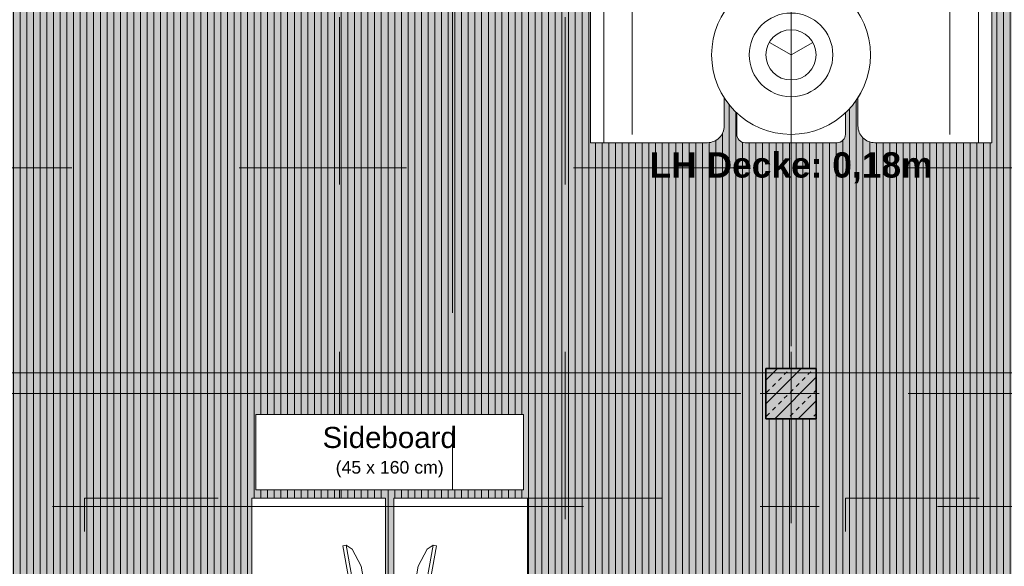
# Model space of a CAD drawing. Header units: metres. Extents: x -111 to 152, y -132 to 99.
# Tile 25 of 256: x -32.96 to -27.07, y -17.23 to -13.96. Entities that reach past the tile are written whole.
import ezdxf

# ---------------------------------------------------------------- set-up
doc = ezdxf.new("R2010")
doc.units = ezdxf.units.M
doc.header["$PDMODE"] = 1
doc.header["$PDSIZE"] = -2
for name, pattern in [('Achsen 01', [5.291531, 3.175, -1.058062, 0.352704, -0.705764]), ('gestrichelt - 01', [2, 1, -1]), ('Raster 01', [2, 1, -1])]:
    doc.linetypes.add(name, pattern=pattern)
doc.layers.get('0').update_dxf_attribs({"lineweight": 25})
for name, color, linetype, lineweight, true_color in [('013_Beton und Stahlbetonarbeiten-000 Sichtbeton-343 Innenstütze', 5, 'Continuous', 5, 0x0000ff), ('031_Metallbauarbeiten-350 Lamellendecke DS', 7, 'Continuous', 35, 0x666666), ('ACTES-Einrichtung Aufsicht.', 7, 'Continuous', 9, 0xa6a6a6), ('AV1-Achsen', 1, 'Achsen 01', 18, 0xff0000), ('AV1-Bewegungsfläche', 7, 'gestrichelt - 01', 9, 0xd9d9d9), ('AV1-Einrichtung', 7, 'Continuous', 9, 0xa6a6a6), ('AV1-Raster', 7, 'Raster 01', 9, 0xa6a6a6)]:
    doc.layers.add(name, color=color, linetype=linetype, lineweight=lineweight, true_color=true_color)
for name, color, linetype, lineweight in [('013_Beton und Stahlbetonarbeiten-340 Innenstützen', 7, 'Continuous', 25), ('028_Parkettarbeiten-350 Stäbchenparkett', 7, 'Continuous', 9), ('_1.35m (3D)', 7, 'Continuous', 9), ('_EG (2D)', 7, 'Continuous', 9), ('_EG - DS (2D)', 7, 'Continuous', 9), ('_GRU (2D)', 7, 'Continuous', 9), ('AV1-Schnitt Achsen', 7, 'Achsen 01', 18), ('Bemaßung-Bemaßung', 7, 'Continuous', 9)]:
    doc.layers.add(name, color=color, linetype=linetype, lineweight=lineweight)
doc.layers.get('0').freeze()
doc.styles.add('Arial', font='arial.ttf')
doc.styles.add('Arial (bold)', font='arialbd.ttf')
doc.dimstyles.new('COE 50', dxfattribs={"dimtxt": 126.090495, "dimasz": 0.001414, "dimexe": 0.001, "dimexo": 0.01, "dimgap": 0.001, "dimtad": 1, "dimdec": 3, "dimtxsty": 'Arial', "dimblk": 'VW_SLASH-3', "dimblk1": 'VW_SLASH-3', "dimblk2": 'VW_SLASH-3', "dimcen": 0, "dimadec": 3, "dimazin": 0, "dimtfac": 0.8, "dimtdec": 3, "dimtix": 1, "dimtmove": 0, "dimatfit": 0, "dimldrblk": 'VW_SLASH-2', "dimfxl": 0.002, "dimfxlon": 1, "dimfrac": 2, "dimtolj": 1, "dimarcsym": 0})

# ---------------------------------------------------------------- blocks, each defined once
blk = doc.blocks.new('Group-2')
at = {"layer": 'AV1-Raster'}
for p, q in [((-32.4, -22.95), (-32.4, 1.35)), ((-31.05, -22.95), (-31.05, 1.35)), ((-29.7, -22.95), (-29.7, 1.35)), ((-28.35, -22.95), (-28.35, 1.35)), ((1.35, -14.85), (-40.5, -14.85)), ((1.35, -16.2), (-40.5, -16.2))]:
    blk.add_line(p, q, dxfattribs=at)
blk = doc.blocks.new('1.35m (3D)')
at = {"layer": 'AV1-Raster', "color": 7}
blk.add_blockref('Group-2', (0, 0), dxfattribs=at)
blk = doc.blocks.new('EG - DS (2D)')
at = {"layer": '031_Metallbauarbeiten-350 Lamellendecke DS', "linetype": 'Continuous', "lineweight": 0, "transparency": 33554508}
h = blk.add_hatch(color=254, dxfattribs=at)
h.paths.add_polyline_path([(-38.935, -5.525), (-38.935, -16.075), (-39.025, -16.075), (-39.025, -21.385), (-23.075, -21.385), (-23.075, -13.625), (-25.575, -13.625), (-25.575, -13.65), (-31.125, -13.65), (-31.125, -5.525)])
h.paths.add_polyline_path([(-28.2, -16.35), (-28.5, -16.35), (-28.5, -16.05), (-28.2, -16.05)])
h.paths.add_polyline_path([(-33.9, -13.65), (-33.9, -13.35), (-33.6, -13.35), (-33.6, -13.65)])
h.paths.add_polyline_path([(-33.6, -8.25), (-33.9, -8.25), (-33.9, -7.95), (-33.6, -7.95)])
h.paths.add_polyline_path([(-33.6, -16.35), (-33.9, -16.35), (-33.9, -16.05), (-33.6, -16.05)])
at = {"layer": '031_Metallbauarbeiten-350 Lamellendecke DS', "linetype": 'Continuous', "lineweight": 9, "transparency": 33554508}
h = blk.add_hatch(dxfattribs=at)
h.set_pattern_fill('Lamellendecke', color=252, style=0, pattern_type=2)
h.set_pattern_definition([(90, (0, 0), (0.04, 0), [])])
h.paths.add_polyline_path([(-38.935, -5.525), (-38.935, -16.075), (-39.025, -16.075), (-39.025, -21.385), (-23.075, -21.385), (-23.075, -13.625), (-25.575, -13.625), (-25.575, -13.65), (-31.125, -13.65), (-31.125, -5.525)])
h.paths.add_polyline_path([(-28.2, -16.35), (-28.5, -16.35), (-28.5, -16.05), (-28.2, -16.05)])
h.paths.add_polyline_path([(-33.9, -13.65), (-33.9, -13.35), (-33.6, -13.35), (-33.6, -13.65)])
h.paths.add_polyline_path([(-33.6, -8.25), (-33.9, -8.25), (-33.9, -7.95), (-33.6, -7.95)])
h.paths.add_polyline_path([(-33.6, -16.35), (-33.9, -16.35), (-33.9, -16.05), (-33.6, -16.05)])
at = {"layer": '031_Metallbauarbeiten-350 Lamellendecke DS', "linetype": 'Continuous', "lineweight": 0, "transparency": 33554508}
blk.add_hatch(color=40, dxfattribs=at).paths.add_polyline_path([(-38.935, -5.525), (-38.935, -16.075), (-39.025, -16.075), (-39.025, -21.385), (-23.075, -21.385), (-23.075, -13.625), (-31.125, -13.625), (-31.125, -5.525)])
at = {"layer": '031_Metallbauarbeiten-350 Lamellendecke DS', "flags": 128}
blk.add_lwpolyline([(-28.2, -16.35), (-28.5, -16.35), (-28.5, -16.05), (-28.2, -16.05)], close=True, dxfattribs=at)
at = {"layer": '031_Metallbauarbeiten-350 Lamellendecke DS', "insert": (-28.35, -14.85), "char_height": 0.151309, "attachment_point": 5, "line_spacing_factor": 0.969122, "style": 'Arial (bold)'}
blk.add_mtext('LH Decke: 0,18m', dxfattribs=at)
blk = doc.blocks.new('Group-92')
at = {"color": 255, "transparency": 33554559}
blk.add_wipeout([(-28.075, -14.7), (-28.625, -14.7), (-28.6348, -14.699), (-28.6441, -14.6962), (-28.6528, -14.6916), (-28.6604, -14.6854), (-28.6666, -14.6778), (-28.6712, -14.6691), (-28.674, -14.6598), (-28.675, -14.65), (-28.675, -13.78), (-28.025, -13.78), (-28.025, -14.65), (-28.026, -14.6598), (-28.0288, -14.6691), (-28.0334, -14.6778), (-28.0396, -14.6854), (-28.0472, -14.6916), (-28.0559, -14.6962), (-28.0652, -14.699)], dxfattribs=at).dxf.layer = 'AV1-Einrichtung'
at = {"layer": 'AV1-Einrichtung', "flags": 128}
blk.add_lwpolyline([(-28.075, -14.7), (-28.625, -14.7, -0.414214), (-28.675, -14.65), (-28.675, -13.78), (-28.025, -13.78), (-28.025, -14.65, -0.414214), (-28.075, -14.7)], format="xyb", close=True, dxfattribs=at)
at = {"color": 255, "transparency": 33554559}
blk.add_wipeout([(-27.15, -13.7), (-27.15, -14.7), (-27.23, -14.7), (-27.23, -13.78), (-29.47, -13.78), (-29.47, -14.7), (-29.55, -14.7), (-29.55, -13.7)], dxfattribs=at).dxf.layer = 'AV1-Einrichtung'
at = {"layer": 'AV1-Einrichtung', "flags": 128}
blk.add_lwpolyline([(-27.15, -13.7), (-27.15, -14.7), (-27.23, -14.7), (-27.23, -13.78), (-29.47, -13.78), (-29.47, -14.7), (-29.55, -14.7), (-29.55, -13.7)], close=True, dxfattribs=at)
at = {"color": 255, "transparency": 33554559}
for points in [[(-28.85, -14.7), (-29.47, -14.7), (-29.47, -13.78), (-28.75, -13.78), (-28.75, -14.6), (-28.7519, -14.6195), (-28.7576, -14.6383), (-28.7669, -14.6556), (-28.7793, -14.6707), (-28.7944, -14.6831), (-28.8117, -14.6924), (-28.8305, -14.6981)], [(-27.23, -14.7), (-27.85, -14.7), (-27.8695, -14.6981), (-27.8883, -14.6924), (-27.9056, -14.6831), (-27.9207, -14.6707), (-27.9331, -14.6556), (-27.9424, -14.6383), (-27.9481, -14.6195), (-27.95, -14.6), (-27.95, -13.78), (-27.23, -13.78)]]:
    blk.add_wipeout(points, dxfattribs=at).dxf.layer = 'AV1-Einrichtung'
at = {"layer": 'AV1-Einrichtung'}
for p, q in [((-29.3, -14.65), (-29.3, -13.83)), ((-27.4, -14.65), (-27.4, -13.83))]:
    blk.add_line(p, q, dxfattribs=at)
at = {"layer": 'AV1-Einrichtung', "flags": 128}
for points in [[(-28.85, -14.7), (-29.47, -14.7), (-29.47, -13.78), (-28.75, -13.78), (-28.75, -14.6, -0.414214), (-28.85, -14.7)], [(-27.23, -14.7), (-27.85, -14.7, -0.414214), (-27.95, -14.6), (-27.95, -13.78), (-27.23, -13.78)]]:
    blk.add_lwpolyline(points, format="xyb", close=True, dxfattribs=at)
at = {"color": 255, "transparency": 33554559}
blk.add_wipeout([(-27.875, -14.175), (-27.8841, -14.2677), (-27.9112, -14.3568), (-27.9551, -14.4389), (-28.0141, -14.5109), (-28.0861, -14.5699), (-28.1682, -14.6138), (-28.2573, -14.6409), (-28.3495, -14.6409), (-28.3495, -14.4202), (-28.3012, -14.4202), (-28.2543, -14.406), (-28.2111, -14.3829), (-28.1732, -14.3518), (-28.1421, -14.3139), (-28.119, -14.2707), (-28.1048, -14.2238), (-28.1, -14.175), (-28.1048, -14.1262), (-28.119, -14.0793), (-28.1421, -14.0361), (-28.1732, -13.9982), (-28.2111, -13.9671), (-28.2543, -13.944), (-28.3012, -13.9298), (-28.3495, -13.9298), (-28.3495, -13.7091), (-28.2573, -13.7091), (-28.1682, -13.7362), (-28.0861, -13.7801), (-28.0141, -13.8391), (-27.9551, -13.9111), (-27.9112, -13.9932), (-27.8841, -14.0823)], dxfattribs=at).dxf.layer = 'AV1-Einrichtung'
blk.add_wipeout([(-28.3495, -13.7091), (-28.3495, -13.9298), (-28.3988, -13.9298), (-28.4457, -13.944), (-28.4889, -13.9671), (-28.5268, -13.9982), (-28.5579, -14.0361), (-28.581, -14.0793), (-28.5952, -14.1262), (-28.6, -14.175), (-28.5952, -14.2238), (-28.581, -14.2707), (-28.5579, -14.3139), (-28.5268, -14.3518), (-28.4889, -14.3829), (-28.4457, -14.406), (-28.3988, -14.4202), (-28.3495, -14.4202), (-28.3495, -14.6409), (-28.4427, -14.6409), (-28.5318, -14.6138), (-28.6139, -14.5699), (-28.6859, -14.5109), (-28.7449, -14.4389), (-28.7888, -14.3568), (-28.8159, -14.2677), (-28.825, -14.175), (-28.8159, -14.0823), (-28.7888, -13.9932), (-28.7449, -13.9111), (-28.6859, -13.8391), (-28.6139, -13.7801), (-28.5318, -13.7362), (-28.4427, -13.7091)], dxfattribs=at).dxf.layer = 'AV1-Einrichtung'
at = {"layer": 'AV1-Einrichtung', "flags": 128}
for points in [[(-27.875, -14.175, -1), (-28.825, -14.175, -1)], [(-28.1, -14.175, -1), (-28.6, -14.175, -1)]]:
    blk.add_lwpolyline(points, format="xyb", close=True, dxfattribs=at)
at = {"color": 255, "transparency": 33554559}
blk.add_wipeout([(-28.1, -14.175), (-28.1048, -14.2238), (-28.119, -14.2707), (-28.1421, -14.3139), (-28.1732, -14.3518), (-28.2111, -14.3829), (-28.2543, -14.406), (-28.3012, -14.4202), (-28.3497, -14.4202), (-28.3497, -14.3221), (-28.3207, -14.3221), (-28.2926, -14.3136), (-28.2667, -14.2997), (-28.2439, -14.2811), (-28.2253, -14.2583), (-28.2114, -14.2324), (-28.2029, -14.2043), (-28.2, -14.175), (-28.2029, -14.1457), (-28.2114, -14.1176), (-28.2253, -14.0917), (-28.2439, -14.0689), (-28.2667, -14.0503), (-28.2926, -14.0364), (-28.3207, -14.0279), (-28.3497, -14.0279), (-28.3497, -13.9298), (-28.3012, -13.9298), (-28.2543, -13.944), (-28.2111, -13.9671), (-28.1732, -13.9982), (-28.1421, -14.0361), (-28.119, -14.0793), (-28.1048, -14.1262)], dxfattribs=at).dxf.layer = 'AV1-Einrichtung'
blk.add_wipeout([(-28.3497, -13.9298), (-28.3497, -14.0279), (-28.3793, -14.0279), (-28.4074, -14.0364), (-28.4333, -14.0503), (-28.4561, -14.0689), (-28.4747, -14.0917), (-28.4886, -14.1176), (-28.4971, -14.1457), (-28.5, -14.175), (-28.4971, -14.2043), (-28.4886, -14.2324), (-28.4747, -14.2583), (-28.4561, -14.2811), (-28.4333, -14.2997), (-28.4074, -14.3136), (-28.3793, -14.3221), (-28.3497, -14.3221), (-28.3497, -14.4202), (-28.3988, -14.4202), (-28.4457, -14.406), (-28.4889, -14.3829), (-28.5268, -14.3518), (-28.5579, -14.3139), (-28.581, -14.2707), (-28.5952, -14.2238), (-28.6, -14.175), (-28.5952, -14.1262), (-28.581, -14.0793), (-28.5579, -14.0361), (-28.5268, -13.9982), (-28.4889, -13.9671), (-28.4457, -13.944), (-28.3988, -13.9298)], dxfattribs=at).dxf.layer = 'AV1-Einrichtung'
at = {"layer": 'AV1-Einrichtung'}
for q in [(-28.4799, -14.1), (-28.2201, -14.1), (-28.35, -14.325)]:
    blk.add_line((-28.35, -14.175), q, dxfattribs=at)
at = {"layer": 'AV1-Einrichtung', "flags": 128}
for points in [[(-28.1, -14.175, -1), (-28.6, -14.175, -1)], [(-28.2, -14.175, -1), (-28.5, -14.175, -1)]]:
    blk.add_lwpolyline(points, format="xyb", close=True, dxfattribs=at)
blk = doc.blocks.new("Bildschrim 27''")
at = {"color": 255, "transparency": 33554559}
blk.add_wipeout([(-0.085, 0.19), (-0.065, 0.19), (-0.065, -0.41), (-0.085, -0.41)], dxfattribs=at).dxf.layer = 'ACTES-Einrichtung Aufsicht.'
at = {"layer": 'ACTES-Einrichtung Aufsicht.', "flags": 128}
blk.add_lwpolyline([(-0.085, 0.19), (-0.065, 0.19), (-0.065, -0.41), (-0.085, -0.41)], close=True, dxfattribs=at)
at = {"color": 255, "transparency": 33554559}
blk.add_wipeout([(0, 0.05), (0, -0.27), (-0.035, -0.38), (-0.065, -0.41), (-0.065, 0.19), (-0.035, 0.16)], dxfattribs=at).dxf.layer = 'ACTES-Einrichtung Aufsicht.'
at = {"layer": 'ACTES-Einrichtung Aufsicht.', "flags": 128}
blk.add_lwpolyline([(0, 0.05), (0, -0.27), (-0.035, -0.38), (-0.065, -0.41), (-0.065, 0.19), (-0.035, 0.16)], close=True, dxfattribs=at)
blk = doc.blocks.new('Group-97')
at = {"layer": 'AV1-Bewegungsfläche', "flags": 128}
for points in [[(-31.575, -18.625), (-31.575, -16.825), (-32.575, -16.825), (-32.575, -18.625)], [(-28.925, -18.625), (-28.925, -16.825), (-29.925, -16.825), (-29.925, -18.625)]]:
    blk.add_lwpolyline(points, close=True, dxfattribs=at)
at = {"color": 255, "transparency": 33554559}
blk.add_wipeout([(-31.55, -16.775), (-31.55, -16.325), (-29.95, -16.325), (-29.95, -16.775)], dxfattribs=at).dxf.layer = 'AV1-Einrichtung'
at = {"layer": 'AV1-Einrichtung', "flags": 128}
blk.add_lwpolyline([(-31.55, -16.775), (-31.55, -16.325), (-29.95, -16.325), (-29.95, -16.775)], close=True, dxfattribs=at)
at = {"color": 255, "transparency": 33554559}
for points in [[(-30.775, -18.625), (-31.575, -18.625), (-31.575, -16.825), (-30.775, -16.825)], [(-29.925, -18.625), (-30.725, -18.625), (-30.725, -16.825), (-29.925, -16.825)]]:
    blk.add_wipeout(points, dxfattribs=at).dxf.layer = 'AV1-Einrichtung'
at = {"layer": 'AV1-Einrichtung', "flags": 128}
for points in [[(-30.775, -18.625), (-31.575, -18.625), (-31.575, -16.825), (-30.775, -16.825)], [(-29.925, -18.625), (-30.725, -18.625), (-30.725, -16.825), (-29.925, -16.825)]]:
    blk.add_lwpolyline(points, close=True, dxfattribs=at)
at = {"layer": 'AV1-Einrichtung', "color": 7, "rotation": 9.999999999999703}
blk.add_blockref("Bildschrim 27''", (-30.9125, -17.2815), dxfattribs=at)
at = {"layer": 'AV1-Einrichtung', "color": 7, "xscale": -1, "rotation": 350.0000000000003}
blk.add_blockref("Bildschrim 27''", (-30.5875, -17.2815), dxfattribs=at)
blk = doc.blocks.new('VW_SLASH-3')
at = {"color": 0, "linetype": 'ByBlock', "lineweight": -2, "transparency": 16777216}
blk.add_line((0, 0), (-1, 0), dxfattribs=at)
at = {"color": 0, "linetype": 'Continuous', "lineweight": 15, "transparency": 16777216, "flags": 128}
blk.add_lwpolyline([(0.5, 0.5), (-0.5, -0.5)], dxfattribs=at)
blk = doc.blocks.new('*D540')
at = {"layer": 'Bemaßung-Bemaßung', "color": 0, "lineweight": -2}
for p, q in [((-40.225, -13.65), (-40.375, -13.65)), ((-40.325, -16.2793), (-40.325, -13.7207)), ((-40.225, -16.35), (-40.375, -16.35))]:
    blk.add_line(p, q, dxfattribs=at)
at = {"layer": 'Defpoints', "color": 0}
for p in [(-40.325, -13.65), (-28.5, -13.65), (-28.5, -16.35)]:
    blk.add_point(p, dxfattribs=at)
at = {"layer": 'Bemaßung-Bemaßung', "color": 0, "lineweight": -2, "xscale": 0.070693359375, "yscale": 0.070693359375, "zscale": 0.070693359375}
for p, rotation in [((-40.325, -13.65), 90), ((-40.325, -16.35), 270)]:
    blk.add_blockref('VW_SLASH-3', p, dxfattribs=dict(at, rotation=rotation))
at = {"layer": 'Bemaßung-Bemaßung', "color": 0, "insert": (-40.4508, -15), "char_height": 0.12609, "attachment_point": 5, "rotation": 90, "style": 'Arial'}
blk.add_mtext('\\A1;2,70', dxfattribs=at)
blk = doc.blocks.new('VW_SLASH-2')
at = {"color": 0, "linetype": 'ByBlock', "lineweight": -2, "transparency": 16777216}
blk.add_line((0, 0), (-1, 0), dxfattribs=at)
at = {"color": 0, "linetype": 'Continuous', "lineweight": 15, "transparency": 16777216, "flags": 128}
blk.add_lwpolyline([(0.5, 0.5), (-0.5, -0.5)], dxfattribs=at)
blk = doc.blocks.new('*D541')
at = {"layer": 'Bemaßung-Bemaßung', "color": 0, "lineweight": -2}
for p, q in [((-40.225, -16.35), (-40.375, -16.35)), ((-40.325, -22.2043), (-40.325, -16.4207)), ((-40.225, -22.275), (-40.375, -22.275))]:
    blk.add_line(p, q, dxfattribs=at)
at = {"layer": 'Defpoints', "color": 0}
for p in [(-40.325, -16.35), (-28.5, -16.35), (-28.425, -22.275)]:
    blk.add_point(p, dxfattribs=at)
at = {"layer": 'Bemaßung-Bemaßung', "color": 0, "lineweight": -2, "xscale": 0.070693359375, "yscale": 0.070693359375, "zscale": 0.070693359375}
for p, rotation in [((-40.325, -16.35), 90), ((-40.325, -22.275), 270)]:
    blk.add_blockref('VW_SLASH-3', p, dxfattribs=dict(at, rotation=rotation))
at = {"layer": 'Bemaßung-Bemaßung', "color": 0, "insert": (-40.4717, -19.3125), "char_height": 0.12609, "attachment_point": 5, "rotation": 90, "style": 'Arial'}
blk.add_mtext('\\A1;5,92\\S5^ ;', dxfattribs=at)
blk = doc.blocks.new('Group-664')
at = {"layer": 'AV1-Bewegungsfläche', "flags": 128}
blk.add_lwpolyline([(-27.025, -18.625), (-27.025, -16.825), (-28.025, -16.825), (-28.025, -18.625)], close=True, dxfattribs=at)
blk = doc.blocks.new('Group-714')
at = {"layer": 'AV1-Achsen'}
blk.add_line((-28.35, -26.5), (-28.35, 4.9), dxfattribs=at)
blk = doc.blocks.new('Group-718')
at = {"layer": 'AV1-Achsen'}
blk.add_line((-43.35, -16.2), (4.2, -16.2), dxfattribs=at)
blk = doc.blocks.new('Group-723')
at = {"layer": 'AV1-Schnitt Achsen'}
blk.add_line((-43.35, -16.875), (4.2, -16.875), dxfattribs=at)
blk = doc.blocks.new('Group-729')
at = {"layer": 'AV1-Schnitt Achsen'}
blk.add_line((-30.375, -26.3), (-30.375, 4.7), dxfattribs=at)
blk = doc.blocks.new('GRU (2D)')
at = {"layer": 'AV1-Achsen', "color": 7}
for name in ['Group-714', 'Group-718']:
    blk.add_blockref(name, (0, 0), dxfattribs=at)
at = {"layer": 'AV1-Schnitt Achsen', "color": 7}
for name in ['Group-729', 'Group-723']:
    blk.add_blockref(name, (0, 0), dxfattribs=at)
blk = doc.blocks.new('EG (2D)')
at = {"layer": '013_Beton und Stahlbetonarbeiten-000 Sichtbeton-343 Innenstütze', "linetype": 'Continuous', "lineweight": 0}
h = blk.add_hatch(color=30, dxfattribs=at)
h.paths.add_polyline_path([(-28.2, -16.35), (-28.5, -16.35), (-28.5, -16.05), (-28.2, -16.05)])
h.paths.add_polyline_path([(-28.45, -16.1), (-28.45, -16.3), (-28.25, -16.3), (-28.25, -16.1)])
at = {"layer": '013_Beton und Stahlbetonarbeiten-340 Innenstützen', "linetype": 'Continuous', "lineweight": 0, "true_color": 0xc0c0c0}
blk.add_hatch(color=9, dxfattribs=at).paths.add_polyline_path([(-28.2, -16.05), (-28.5, -16.05), (-28.5, -16.35), (-28.2, -16.35)])
at = {"layer": '013_Beton und Stahlbetonarbeiten-340 Innenstützen', "linetype": 'Continuous', "lineweight": 13}
h = blk.add_hatch(dxfattribs=at)
h.set_pattern_fill('Stahlbeton', color=251, style=0, pattern_type=2)
h.set_pattern_definition([(45, (0, 0), (0.07071068, -0.07071068), [0.025, -0.025])])
h.paths.add_polyline_path([(-28.2, -16.05), (-28.5, -16.05), (-28.5, -16.35), (-28.2, -16.35)])
h = blk.add_hatch(dxfattribs=at)
h.set_pattern_fill('Stahlbeton-1', color=251, style=0, pattern_type=2)
h.set_pattern_definition([(-135, (0.03106, -0.03313), (0.07071068, -0.07071068), [])])
h.paths.add_polyline_path([(-28.2, -16.05), (-28.5, -16.05), (-28.5, -16.35), (-28.2, -16.35)])
at = {"layer": '013_Beton und Stahlbetonarbeiten-340 Innenstützen', "flags": 128}
blk.add_lwpolyline([(-28.2, -16.05), (-28.5, -16.05), (-28.5, -16.35), (-28.2, -16.35)], close=True, dxfattribs=at)
at = {"layer": '028_Parkettarbeiten-350 Stäbchenparkett', "color": 8}
blk.add_line((-33.9, -16.075), (-23.075, -16.075), dxfattribs=at)
at = {"layer": 'AV1-Einrichtung', "color": 7}
for name in ['Group-92', 'Group-97', 'Group-664']:
    blk.add_blockref(name, (0, 0), dxfattribs=at)
at = {"layer": 'AV1-Einrichtung', "insert": (-30.75, -16.55), "char_height": 0.12609, "attachment_point": 5, "line_spacing_factor": 0.969122, "style": 'Arial'}
blk.add_mtext('Sideboard\\P{\\H0.6x;(45 x 160 cm)}', dxfattribs=at)
at = {"layer": 'Bemaßung-Bemaßung'}
for base, p1, p2, text, picture, middle in [((-40.325, -13.65), (-28.5, -16.35), (-28.5, -13.65), '2,70', '*D540', (-40.4508, -15)), ((-40.325, -16.35), (-28.425, -22.275), (-28.5, -16.35), '5,92\\S5^ ;', '*D541', (-40.4717, -19.3125))]:
    dim = blk.add_linear_dim(base=base, p1=p1, p2=p2, angle=270, text=text, dimstyle='COE 50', override={"dimtxt": 0.12609, "dimasz": 0.070693, "dimexe": 0.05, "dimgap": 0.05, "dimpost": '<>', "dimtxsty": 'Arial', "dimtmove": 2, "dimfxl": 0.1}, dxfattribs=at)
    dim.commit()
    dim.dimension.update_dxf_attribs({"geometry": picture, "text_midpoint": middle})

msp = doc.modelspace()

# ---------------------------------------------------------------- block references
at = {"layer": '_1.35m (3D)'}
msp.add_blockref('1.35m (3D)', (0, 0), dxfattribs=at)

# ---------------------------------------------------------------- next in the draw order: block references
at = {"layer": '_EG - DS (2D)'}
msp.add_blockref('EG - DS (2D)', (0, 0), dxfattribs=at)

# ---------------------------------------------------------------- next in the draw order: block references
at = {"layer": '_EG (2D)'}
msp.add_blockref('EG (2D)', (0, 0), dxfattribs=at)

# ---------------------------------------------------------------- next in the draw order: block references
at = {"layer": '_GRU (2D)'}
msp.add_blockref('GRU (2D)', (0, 0), dxfattribs=at)

doc.saveas('drawing.dxf')
